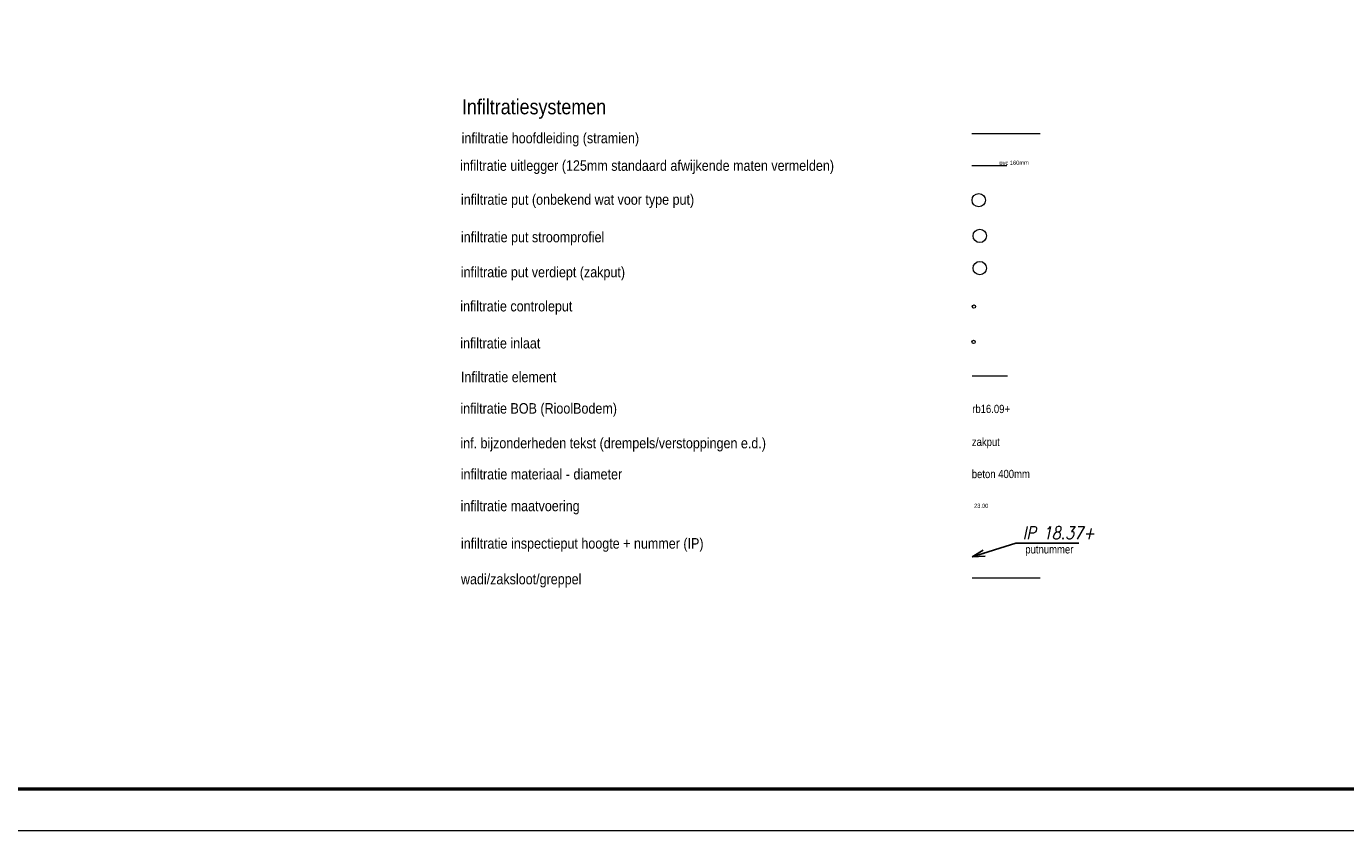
# Model space of a CAD drawing. Header units: metres. Extents: x 170701 to 171309, y 446948 to 447368.
# Tile 3 of 17: x 170893 to 171050, y 446948 to 447044. Entities that reach past the tile are written whole.
import ezdxf
from ezdxf.enums import TextEntityAlignment as Align

# ---------------------------------------------------------------- set-up
doc = ezdxf.new("R2010")
doc.units = ezdxf.units.M
doc.header["$MEASUREMENT"] = 0
doc.linetypes.add('DGN Style 2', pattern=[13.985717, 8.39143, -5.594287])
doc.linetypes.add('DGN Style 5', pattern=[9.790002, 4.195715, -5.594287])
for name, color, linetype, lineweight in [('Infiltratie B O B (revisie)', 6, 'Continuous', 0), ('infiltratie bijzonderheden tekst (revisie)', 6, 'Continuous', 0), ('Infiltratie controleput (revisie)', 6, 'Continuous', 0), ('Infiltratie element (revisie)', 6, 'DGN Style 5', 0), ('Infiltratie hoofdleiding (stramien) (revisie)', 6, 'DGN Style 2', 0), ('Infiltratie inlaat (revisie)', 6, 'Continuous', 0), ('Infiltratie IP-putnummer (revisie)', 6, 'Continuous', 0), ('Infiltratie maatvoering (revisie)', 6, 'Continuous', 0), ('Infiltratie materiaal-diameter (revisie)', 6, 'Continuous', 0), ('Infiltratie put (revisie)', 6, 'Continuous', 0), ('Infiltratie put stroomprofiel (revisie)', 6, 'Continuous', 0), ('Infiltratie put verdiept (revisie)', 6, 'Continuous', 0), ('Infiltratie uitlegger (revisie)', 6, 'DGN Style 5', 0), ('Infiltratie wadi-greppel-berm (revisie)', 6, 'Continuous', 0), ('Kaders', 7, 'Continuous', 0)]:
    doc.layers.add(name, color=color, linetype=linetype, lineweight=lineweight)
doc.styles.get("Standard").update_dxf_attribs({"font": 'txt.shx'})
doc.styles.add('Style-arial', font='arial.shx')
doc.styles.add('Style-ITALICS', font='ITALICS.shx')
doc.styles.add('Style-WORKING', font='WORKING.shx')
doc.dimstyles.get("Standard").update_dxf_attribs({"dimtxt": 0.18, "dimasz": 0.18, "dimexe": 0.18, "dimexo": 0.0625, "dimgap": 0.09, "dimtad": 0, "dimtih": 1, "dimtoh": 1, "dimdec": 4, "dimzin": 0, "dimdsep": 46, "dimtxsty": 'Standard', "dimcen": 0.09, "dimadec": 0, "dimazin": 0, "dimtfac": 1, "dimtdec": 4, "dimtofl": 0, "dimtmove": 0, "dimatfit": 3, "dimfxl": 0, "dimtolj": 1, "dimtzin": 0, "dimarcsym": 0})

# ---------------------------------------------------------------- blocks, each defined once
blk = doc.blocks.new('21_____13')
at = {"layer": 'Infiltratie put (revisie)'}
blk.add_circle((0, 0), 1, dxfattribs=at)
blk = doc.blocks.new('21_____21')
at = {"layer": 'Infiltratie put stroomprofiel (revisie)'}
blk.add_circle((0, 0), 1, dxfattribs=at)
blk = doc.blocks.new('21_____22')
at = {"layer": 'Infiltratie put verdiept (revisie)'}
blk.add_circle((0, 0), 1, dxfattribs=at)
blk = doc.blocks.new('21_____15')
at = {"layer": 'Infiltratie controleput (revisie)'}
blk.add_circle((0, 0), 1, dxfattribs=at)
blk = doc.blocks.new('21_____23')
at = {"layer": 'Infiltratie inlaat (revisie)'}
blk.add_circle((0, 0), 1, dxfattribs=at)
blk = doc.blocks.new('TerminatorOpen_0.5')
at = {"color": 0, "linetype": 'ByBlock', "lineweight": -2}
for q in [(-1, 0.25), (-1, 0), (-1, -0.25)]:
    blk.add_line((0, 0), q, dxfattribs=at)
blk = doc.blocks.new('A0H')
at = {"layer": 'Kaders', "color": 7, "linetype": 'Continuous', "lineweight": 13, "flags": 128}
blk.add_lwpolyline([(-594.5, 0), (0, 0), (0, 420.5), (-594.5, 420.5), (-594.5, 0)], close=True, dxfattribs=at)
at = {"layer": 'Kaders', "color": 7, "linetype": 'Continuous', "lineweight": 53, "flags": 128}
blk.add_lwpolyline([(-589.5, 5), (-5, 5), (-5, 415.5), (-589.5, 415.5), (-589.5, 5)], close=True, dxfattribs=at)
at = {"layer": 'Kaders', "color": 7, "linetype": 'Continuous', "lineweight": 0, "style": 'Style-arial'}
for tag, p, height in [('A0H_126746', (-97.54, 46.28), 1.2), ('A0H_126747', (-86.07, 46.27), 1.2), ('A0H_126748', (-57.27, 46.51), 1.2), ('A0H_126754', (-34.58, 21.61), 0.8), ('A0H_126755', (-34.58, 19.61), 0.8), ('A0H_126756', (-34.58, 17.61), 0.8)]:
    blk.add_attdef(tag, p, '', height=height, dxfattribs=at)
at = {"layer": 'Kaders', "color": 7, "linetype": 'Continuous', "lineweight": 30, "style": 'Style-arial', "width": 1.090911}
for tag, p in [('A0H_126749', (-7.5, 39.5)), ('A0H_126751', (-7.5, 36.78)), ('A0H_126752', (-7.5, 33.91))]:
    blk.add_attdef(tag, text='', height=1.1, dxfattribs=at).set_placement(p, align=Align.RIGHT)
at = {"layer": 'Kaders', "color": 7, "linetype": 'Continuous', "lineweight": 30, "style": 'Style-arial'}
for tag, p, height, width in [('A0H_126757', (-97.5, 36.5), 1.8, 0.88889), ('A0H_126750', (-18.22, 36.78), 1.1, 1.090911), ('A0H_126758', (-97.5, 31.36), 1.8, 0.88889), ('A0H_126759', (-97.5, 28.31), 1.8, 0.88889), ('A0H_126760', (-97.5, 23.2), 1.8, 0.88889), ('A0H_126761', (-97.5, 20.15), 1.8, 0.88889)]:
    blk.add_attdef(tag, p, '', height=height, dxfattribs=dict(at, width=width))
at = {"layer": 'Kaders', "color": 7, "linetype": 'Continuous', "lineweight": 53, "style": 'Style-arial'}
blk.add_attdef('A0H_126753', text='', height=1.5, dxfattribs=at).set_placement((-7.38, 26.34), align=Align.RIGHT)

msp = doc.modelspace()

# ---------------------------------------------------------------- linework, layer by layer
at = {"layer": 'Infiltratie element (revisie)'}
msp.add_line((171005.65, 447001.91), (171013.78, 447001.91), dxfattribs=at)
at = {"layer": 'Infiltratie hoofdleiding (stramien) (revisie)'}
msp.add_line((171005.59, 447030.89), (171013.78, 447030.89), dxfattribs=at)
at = {"layer": 'Infiltratie uitlegger (revisie)'}
msp.add_line((171005.59, 447027.09), (171013.78, 447027.09), dxfattribs=at)
at = {"layer": 'Infiltratie wadi-greppel-berm (revisie)'}
msp.add_line((171005.65, 446977.74), (171013.78, 446977.74), dxfattribs=at)

# ---------------------------------------------------------------- block references
at = {"layer": 'Infiltratie controleput (revisie)', "xscale": 0.1999995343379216, "yscale": 0.1999995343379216, "zscale": 0.1999995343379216}
msp.add_blockref('21_____15', (171005.85, 447010.2), dxfattribs=at)
at = {"layer": 'Infiltratie inlaat (revisie)', "xscale": 0.1999995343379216, "yscale": 0.1999995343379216, "zscale": 0.1999995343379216}
msp.add_blockref('21_____23', (171005.81, 447005.97), dxfattribs=at)
at = {"layer": 'Infiltratie put (revisie)', "xscale": 0.7999981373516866, "yscale": 0.7999981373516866, "zscale": 0.7999981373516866}
msp.add_blockref('21_____13', (171006.42, 447022.93), dxfattribs=at)
at = {"layer": 'Infiltratie put stroomprofiel (revisie)', "xscale": 0.7999981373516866, "yscale": 0.7999981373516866, "zscale": 0.7999981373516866}
msp.add_blockref('21_____21', (171006.54, 447018.66), dxfattribs=at)
at = {"layer": 'Infiltratie put verdiept (revisie)', "xscale": 0.7999981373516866, "yscale": 0.7999981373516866, "zscale": 0.7999981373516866}
msp.add_blockref('21_____22', (171006.54, 447014.8), dxfattribs=at)
at = {"layer": 'Kaders', "color": 7, "linetype": 'Continuous', "lineweight": 13}
msp.add_blockref('A0H', (171295.48, 446947.5), dxfattribs=at)

# ---------------------------------------------------------------- texts
at = {"layer": 'Infiltratie B O B (revisie)', "style": 'Style-WORKING', "width": 0.858588}
msp.add_text('rb16.09+', height=0.99, rotation=359.8156, dxfattribs=at).set_placement((171005.64, 446997.47))
at = {"layer": 'infiltratie bijzonderheden tekst (revisie)', "lineweight": 13, "style": 'Style-WORKING', "width": 0.88889}
msp.add_text('Infiltratiesystemen', height=1.8, dxfattribs=at).set_placement((170944.62, 447033.2))
at = {"layer": 'infiltratie bijzonderheden tekst (revisie)', "style": 'Style-WORKING', "width": 0.88889}
for s, p in [('infiltratie hoofdleiding (stramien)', (170944.58, 447029.73)), ('infiltratie uitlegger (125mm standaard afwijkende maten vermelden)', (170944.41, 447026.44)), ('infiltratie put (onbekend wat voor type put)', (170944.5, 447022.38)), ('infiltratie put stroomprofiel', (170944.5, 447017.89)), ('infiltratie put verdiept (zakput)', (170944.48, 447013.7)), ('infiltratie controleput', (170944.42, 447009.62)), ('infiltratie inlaat', (170944.42, 447005.19)), ('Infiltratie element', (170944.5, 447001.15)), ('infiltratie BOB (RioolBodem)', (170944.43, 446997.39)), ('inf. bijzonderheden tekst (drempels/verstoppingen e.d.)', (170944.43, 446993.24)), ('infiltratie materiaal - diameter', (170944.47, 446989.52)), ('infiltratie maatvoering', (170944.46, 446985.72)), ('infiltratie inspectieput hoogte + nummer (IP)', (170944.5, 446981.24)), ('wadi/zaksloot/greppel', (170944.5, 446976.97))]:
    msp.add_text(s, height=1.26, dxfattribs=at).set_placement(p)
at = {"layer": 'infiltratie bijzonderheden tekst (revisie)', "style": 'Style-WORKING', "width": 0.858588}
msp.add_text('zakput', height=0.99, dxfattribs=at).set_placement((171005.6, 446994.51), align=Align.TOP_LEFT)
at = {"layer": 'Infiltratie IP-putnummer (revisie)', "style": 'Style-WORKING', "width": 0.858588}
msp.add_text('putnummer', height=0.99, dxfattribs=at).set_placement((171011.99, 446980.66))
at = {"layer": 'Infiltratie IP-putnummer (revisie)', "linetype": 'Continuous', "insert": (171011.67, 446982.38), "char_height": 1.5, "attachment_point": 7, "line_spacing_factor": 0.6, "style": 'Style-ITALICS'}
msp.add_mtext('\\H1x;\\W0.833333;IP 18.37+', dxfattribs=at)
at = {"layer": 'Infiltratie maatvoering (revisie)', "style": 'Style-WORKING', "width": 0.858582}
msp.add_text('23.00', height=0.495, rotation=359.4498, dxfattribs=at).set_placement((171007.56, 446986.11), align=Align.RIGHT)
at = {"layer": 'Infiltratie materiaal-diameter (revisie)', "style": 'Style-WORKING', "width": 0.858582}
msp.add_text('pvc 160mm', height=0.495, rotation=0.371, dxfattribs=at).set_placement((171012.41, 447027.17), align=Align.RIGHT)
at = {"layer": 'Infiltratie materiaal-diameter (revisie)', "style": 'Style-WORKING', "width": 0.858588}
msp.add_text('beton 400mm', height=0.99, rotation=0.1211, dxfattribs=at).set_placement((171005.59, 446989.67))

# ---------------------------------------------------------------- leaders
at = {"layer": 'Infiltratie IP-putnummer (revisie)', "linetype": 'Continuous', "annotation_type": 0, "has_hookline": 1, "hookline_direction": 0, "text_width": 7.36}
msp.add_leader([(171005.63, 446980.24), (171010.87, 446981.88), (171011.05, 446981.88)], dimstyle='Standard', override={"dimtxt": 1.5, "dimasz": 1.5, "dimgap": 0, "dimtad": 1, "dimtxsty": 'Style-ITALICS', "dimldrblk": 'TerminatorOpen_0.5'}, dxfattribs=at)

doc.saveas('drawing.dxf')
